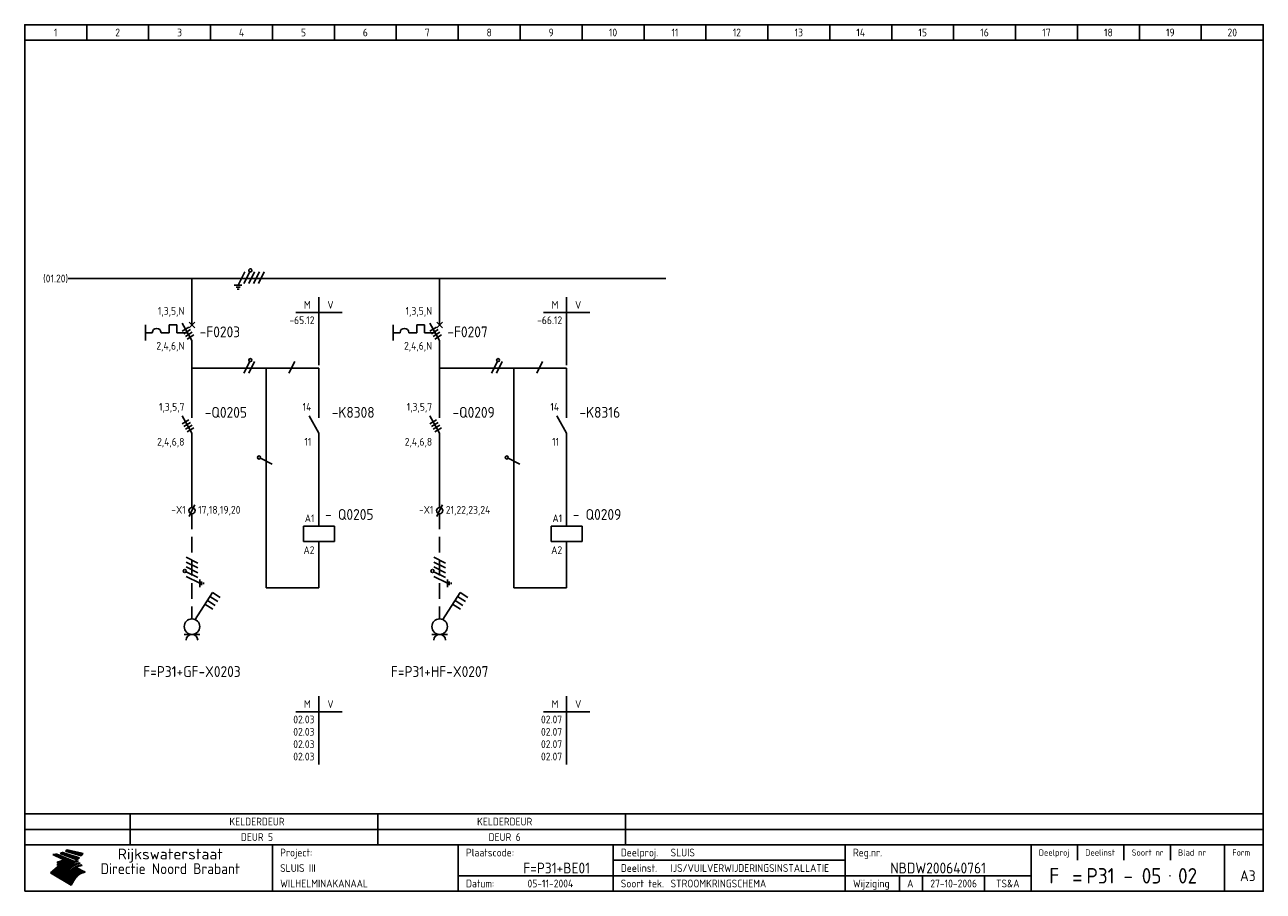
# Model space of a CAD drawing. Extents: x 10 to 410, y 10 to 290.
import ezdxf
from ezdxf.enums import TextEntityAlignment as Align

# ---------------------------------------------------------------- set-up
doc = ezdxf.new("R2010")
doc.units = 0
doc.header["$LTSCALE"] = 10
doc.header["$MEASUREMENT"] = 0
doc.linetypes.add('DASHED', pattern=[0.75, 0.5, -0.25])
for name, color, linetype in [('0-25', 7, 'CONTINUOUS'), ('0-35', 2, 'CONTINUOUS'), ('0-50', 3, 'CONTINUOUS'), ('B-25', 7, 'CONTINUOUS'), ('B-35', 2, 'CONTINUOUS'), ('S-25', 7, 'CONTINUOUS'), ('S-70', 5, 'CONTINUOUS')]:
    doc.layers.add(name, color=color, linetype=linetype)
doc.styles.add('ISO', font='iso.shx')
doc.styles.get("Standard").update_dxf_attribs({"font": 'iso.shx'})

# ---------------------------------------------------------------- blocks, each defined once
blk = doc.blocks.new('0002')
at = {"layer": 'S-25'}
for p, q in [((0, 0), (0, -5)), ((-15, -5), (-15, -10)), ((-12.8, -7.5), (-15, -7.5)), ((-7.35, -7.5), (-10, -7.5)), ((-7.35, -5), (-7.35, -7.5)), ((-4.85, -5), (-7.35, -5)), ((-4.85, -7.5), (-4.85, -5)), ((-1.39, -7.5), (-4.85, -7.5)), ((0, -10), (-3.12, -4.38)), ((0.94, -4.06), (-0.94, -5.94)), ((-0.94, -4.06), (0.94, -5.94)), ((0, -10), (0, -15))]:
    blk.add_line(p, q, dxfattribs=at)
blk.add_arc((-11.4, -7.5), 1.4, 0, 180, dxfattribs=at)
at = {"layer": 'B-25'}
for tag, p in [('KN1', (-2.43, -1.73)), ('KN2', (-2.43, -13.01))]:
    blk.add_attdef(tag, text='', height=2.5, dxfattribs=at).set_placement(p, align=Align.RIGHT)
blk.add_attdef('OM1', (5.91, -13.01), '', height=2.5, dxfattribs=at)
at = {"layer": 'B-35'}
blk.add_attdef('KT', (6.05, -8.99), '', height=3.5, dxfattribs=at)
blk = doc.blocks.new('0033')
at = {"layer": 'S-25'}
for p in [(-0.94, -1.88), (0.94, 1.88)]:
    blk.add_line(p, (0, 0), dxfattribs=at)
blk.add_circle((0, 0), 1, dxfattribs=at)
at = {"layer": 'B-25'}
blk.add_attdef('KT', text='', height=2.5, dxfattribs=at).set_placement((-2, -1), align=Align.RIGHT)
blk.add_attdef('KN1', (2, -1.01), '', height=2.5, dxfattribs=at)
blk = doc.blocks.new('A$C57B5337A')
at = {"layer": 'S-25'}
for p, q in [((6.88, 15), (6.88, 10)), ((6.88, 5), (3.76, 10.63)), ((6.88, 5), (6.88, 0))]:
    blk.add_line(p, q, dxfattribs=at)
at = {"layer": 'B-25'}
for tag, p in [('KN1', (4.45, 12.27)), ('KN2', (4.45, 0.99))]:
    blk.add_attdef(tag, text='', height=2.5, dxfattribs=at).set_placement(p, align=Align.RIGHT)
blk.add_attdef('OM1', (10.88, 1.99), '', height=2.5, dxfattribs=at)
at = {"layer": 'B-35'}
blk.add_attdef('KT', (11.02, 6.01), '', height=3.5, dxfattribs=at)
blk = doc.blocks.new('0009')
at = {"layer": 'S-25'}
for p, q in [((-1.09, -2.19), (1.09, 2.19)), ((0.78, -1.56), (2.66, 2.19)), ((2.34, -1.56), (4.22, 2.19)), ((3.91, -1.56), (5.78, 2.19)), ((5.47, -1.56), (7.34, 2.19)), ((0.16, -2.19), (-2.34, -2.19)), ((-1.72, -2.81), (-0.47, -2.81)), ((-0.78, -3.44), (-1.41, -3.44))]:
    blk.add_line(p, q, dxfattribs=at)
blk.add_circle((2.88, 2.63), 0.5, dxfattribs=at)
blk = doc.blocks.new('030102F')
at = {"layer": 'S-25'}
for p, q in [((0.94, 1.88), (-0.94, -1.88)), ((2.5, 1.88), (0.62, -1.88)), ((4.06, 1.88), (2.19, -1.88)), ((5.62, 1.88), (3.75, -1.88)), ((7.5, 2.5), (5.31, -1.88)), ((6.25, 2.5), (8.75, 2.5)), ((8.12, 3.12), (6.88, 3.12)), ((7.19, 3.75), (7.81, 3.75))]:
    blk.add_line(p, q, dxfattribs=at)
blk.add_circle((3.53, -2.32), 0.5, dxfattribs=at)
blk = doc.blocks.new('0060')
at = {"layer": 'S-25'}
for p, q in [((0, 0), (0, -22)), ((-7.5, -5), (0, -5)), ((7.5, -5), (0, -5))]:
    blk.add_line(p, q, dxfattribs=at)
at = {"layer": 'B-25', "style": 'ISO'}
blk.add_text('M', height=2.5, dxfattribs=at).set_placement((-3.75, -2.5), align=Align.MIDDLE_CENTER)
blk.add_text('V', height=2.5, dxfattribs=at).set_placement((3.75, -2.5), align=Align.MIDDLE)
at = {"layer": 'B-25'}
for tag, p in [('M1', (-1.43, -8.73)), ('M2', (-1.43, -12.73)), ('M3', (-1.43, -16.73)), ('M4', (-1.43, -20.73))]:
    blk.add_attdef(tag, text='', height=2.5, dxfattribs=at).set_placement(p, align=Align.RIGHT)
for tag, p in [('V1', (1.57, -8.73)), ('V2', (1.57, -12.73)), ('V3', (1.57, -16.73)), ('V4', (1.57, -20.73))]:
    blk.add_attdef(tag, p, '', height=2.5, dxfattribs=at)
blk = doc.blocks.new('0059')
at = {"layer": 'S-25'}
for p, q in [((0, 0), (0, -5)), ((-5, -5), (5, -5)), ((-5, -10), (-5, -5)), ((5, -10), (5, -5)), ((-5, -10), (5, -10)), ((0, -10), (0, -15))]:
    blk.add_line(p, q, dxfattribs=at)
at = {"layer": 'B-25'}
for tag, p in [('KN1', (-1.43, -3.73)), ('KN2', (-1.43, -14.01))]:
    blk.add_attdef(tag, text='', height=2.5, dxfattribs=at).set_placement(p, align=Align.RIGHT)
at = {"layer": 'B-35'}
blk.add_attdef('KT', (7.14, -8.99), '', height=3.5, dxfattribs=at)
blk = doc.blocks.new('KADERA3')
at = {"layer": '0-25'}
for p, q in [((30, 285), (30, 290)), ((50, 285), (50, 290)), ((70, 285), (70, 290)), ((90, 285), (90, 290)), ((110, 285), (110, 290)), ((130, 285), (130, 290)), ((150, 285), (150, 290)), ((170, 285), (170, 290)), ((190, 285), (190, 290)), ((210, 285), (210, 290)), ((230, 285), (230, 290)), ((250, 285), (250, 290)), ((270, 285), (270, 290)), ((290, 285), (290, 290)), ((310, 285), (310, 290)), ((330, 285), (330, 290)), ((350, 285), (350, 290)), ((370, 285), (370, 290)), ((390, 285), (390, 290)), ((10, 285), (410, 285)), ((410, 35), (10, 35)), ((410, 30), (10, 30)), ((350, 25), (350, 20)), ((365, 25), (365, 20)), ((380, 25), (380, 20)), ((200, 20), (275, 20)), ((150, 15), (335, 15)), ((292.5, 15), (292.5, 10)), ((300, 15), (300, 10)), ((320, 15), (320, 10))]:
    blk.add_line(p, q, dxfattribs=at)
at = {"layer": '0-25', "color": 7}
for p, q in [((19.1, 21.89), (25.12, 19)), ((19.1, 21.89), (25.12, 19)), ((19.17, 21.86), (20.7, 21.86)), ((19.29, 21.8), (20.83, 21.8)), ((19.4, 21.75), (20.96, 21.75)), ((19.52, 21.69), (21.09, 21.69)), ((19.64, 21.63), (21.22, 21.63)), ((19.74, 21.92), (20.56, 21.92)), ((19.75, 21.58), (21.36, 21.58)), ((19.87, 21.52), (21.49, 21.52)), ((19.99, 21.47), (21.62, 21.47)), ((20.11, 21.41), (21.75, 21.41)), ((20.22, 21.35), (21.88, 21.35)), ((20.25, 21.97), (20.43, 21.97)), ((20.34, 21.3), (22.02, 21.3)), ((20.38, 21.99), (26.02, 19.59)), ((20.38, 21.99), (26.02, 19.59)), ((20.46, 21.24), (22.15, 21.24)), ((20.57, 21.18), (22.28, 21.18)), ((20.69, 21.13), (22.41, 21.13)), ((20.81, 21.07), (22.55, 21.07)), ((20.92, 21.02), (22.68, 21.02)), ((21.04, 20.96), (22.81, 20.96)), ((21.16, 20.9), (22.94, 20.9)), ((21.27, 20.85), (23.07, 20.85)), ((21.39, 20.79), (23.21, 20.79)), ((21.47, 22.25), (26.83, 20.19)), ((21.47, 22.25), (26.83, 20.19)), ((21.49, 22.25), (23.07, 22.25)), ((21.51, 20.73), (23.34, 20.73)), ((21.6, 22.2), (23.25, 22.2)), ((21.63, 20.68), (23.47, 20.68)), ((21.65, 22.31), (22.89, 22.31)), ((21.74, 20.62), (23.6, 20.62)), ((21.75, 22.14), (23.42, 22.14)), ((21.8, 22.37), (22.71, 22.37)), ((21.86, 20.57), (23.73, 20.57)), ((21.9, 22.08), (23.6, 22.08)), ((21.94, 22.42), (22.53, 22.42)), ((21.98, 20.51), (23.87, 20.51)), ((22.04, 22.03), (23.78, 22.03)), ((22.06, 22.48), (22.36, 22.48)), ((22.09, 20.45), (24, 20.45)), ((22.18, 22.53), (27.65, 20.8)), ((22.18, 22.53), (27.65, 20.8)), ((22.19, 21.97), (23.96, 21.97)), ((22.21, 20.4), (24.13, 20.4)), ((22.33, 20.34), (24.26, 20.34)), ((22.34, 21.92), (24.13, 21.92)), ((22.37, 20), (23.08, 20)), ((22.44, 20.28), (24.4, 20.28)), ((22.48, 21.86), (24.31, 21.86)), ((22.49, 20.06), (23.04, 20.06)), ((22.56, 20.23), (24.53, 20.23)), ((22.61, 20.12), (22.93, 20.12)), ((22.63, 21.8), (24.49, 21.8)), ((22.68, 20.17), (24.66, 20.17)), ((22.71, 20.17), (22.82, 20.17)), ((23.11, 20.02), (22.77, 20.2)), ((23.11, 20.02), (22.77, 20.2)), ((22.78, 21.75), (24.67, 21.75)), ((22.79, 20.12), (24.79, 20.12)), ((22.91, 20.06), (24.92, 20.06)), ((22.92, 21.69), (24.85, 21.69)), ((23.03, 20), (25.06, 20)), ((23.07, 21.63), (25.02, 21.63)), ((23.14, 22.99), (28.22, 21.46)), ((23.14, 22.99), (28.22, 21.46)), ((23.15, 22.98), (25.33, 22.98)), ((23.22, 21.58), (25.2, 21.58)), ((23.23, 23.04), (25.09, 23.04)), ((23.32, 23.1), (24.84, 23.1)), ((23.34, 22.93), (25.57, 22.93)), ((23.36, 21.52), (25.38, 21.52)), ((23.4, 23.15), (24.6, 23.15)), ((23.49, 23.21), (24.36, 23.21)), ((23.51, 21.47), (25.56, 21.47)), ((23.52, 22.87), (25.81, 22.87)), ((23.57, 23.27), (24.12, 23.27)), ((23.64, 23.32), (23.87, 23.32)), ((23.66, 21.41), (25.74, 21.41)), ((23.7, 23.36), (28.82, 22.17)), ((23.7, 23.36), (28.82, 22.17)), ((23.71, 22.82), (26.06, 22.82)), ((23.8, 21.35), (25.91, 21.35)), ((23.9, 22.76), (26.3, 22.76)), ((23.95, 21.3), (26.09, 21.3)), ((24.09, 22.7), (26.54, 22.7)), ((24.09, 21.24), (26.27, 21.24)), ((24.24, 21.18), (26.45, 21.18)), ((24.27, 22.65), (26.78, 22.65)), ((24.39, 21.13), (26.62, 21.13)), ((24.46, 22.59), (27.03, 22.59)), ((24.53, 21.07), (26.8, 21.07)), ((24.65, 22.53), (27.27, 22.53)), ((24.68, 21.02), (26.98, 21.02)), ((24.83, 20.96), (27.16, 20.96)), ((24.84, 22.48), (27.51, 22.48)), ((24.97, 20.9), (27.34, 20.9)), ((25.02, 22.42), (27.75, 22.42)), ((25.12, 20.85), (27.51, 20.85)), ((25.21, 22.37), (28, 22.37)), ((25.27, 20.79), (27.63, 20.79)), ((25.4, 22.31), (28.24, 22.31)), ((25.41, 20.73), (27.57, 20.73)), ((25.56, 20.68), (27.51, 20.68)), ((25.58, 22.25), (28.48, 22.25)), ((25.71, 20.62), (27.44, 20.62)), ((25.77, 22.2), (28.72, 22.2)), ((25.85, 20.57), (27.37, 20.57)), ((25.96, 22.14), (28.79, 22.14)), ((26, 20.51), (27.29, 20.51)), ((26.15, 22.08), (28.75, 22.08)), ((26.15, 20.45), (27.22, 20.45)), ((26.29, 20.4), (27.14, 20.4)), ((26.33, 22.03), (28.71, 22.03)), ((26.44, 20.34), (27.06, 20.34)), ((26.52, 21.97), (28.66, 21.97)), ((26.59, 20.28), (26.97, 20.28)), ((26.71, 21.92), (28.62, 21.92)), ((26.73, 20.23), (26.89, 20.23)), ((26.9, 21.86), (28.57, 21.86)), ((27.08, 21.8), (28.52, 21.8)), ((27.27, 21.75), (28.48, 21.75)), ((27.46, 21.69), (28.43, 21.69)), ((27.65, 21.63), (28.38, 21.63)), ((27.83, 21.58), (28.33, 21.58)), ((28.02, 21.52), (28.28, 21.52)), ((28.21, 21.47), (28.22, 21.47)), ((20.58, 17.88), (18.3, 16)), ((20.58, 17.88), (18.3, 16)), ((24.94, 11.97), (18.3, 16)), ((24.94, 11.97), (18.3, 16)), ((18.31, 16.01), (20.96, 16.01)), ((18.38, 16.07), (21.46, 16.07)), ((18.45, 16.12), (21.88, 16.12)), ((18.52, 16.18), (22.15, 16.18)), ((18.59, 16.23), (22.38, 16.23)), ((18.65, 16.29), (22.58, 16.29)), ((18.72, 16.35), (22.75, 16.35)), ((18.79, 16.4), (22.91, 16.4)), ((18.86, 16.46), (20.6, 16.46)), ((18.93, 16.52), (20.6, 16.52)), ((18.99, 16.57), (20.6, 16.57)), ((19.06, 16.63), (20.6, 16.63)), ((19.13, 16.68), (20.6, 16.68)), ((19.2, 16.74), (20.6, 16.74)), ((19.27, 16.8), (20.6, 16.8)), ((19.33, 16.85), (21.07, 16.85)), ((19.4, 16.91), (21.55, 16.91)), ((19.47, 16.97), (21.88, 16.97)), ((19.54, 17.02), (22.13, 17.02)), ((19.61, 17.08), (22.34, 17.08)), ((19.67, 17.13), (20.6, 17.13)), ((19.74, 17.19), (20.6, 17.19)), ((19.81, 17.25), (20.6, 17.25)), ((19.88, 17.3), (20.6, 17.3)), ((19.95, 17.36), (20.6, 17.36)), ((20.01, 17.42), (20.6, 17.42)), ((20.08, 17.47), (20.93, 17.47)), ((20.15, 17.53), (21.26, 17.53)), ((20.22, 17.58), (21.51, 17.58)), ((20.29, 17.64), (21.72, 17.64)), ((20.35, 17.7), (21.9, 17.7)), ((20.42, 17.75), (22.07, 17.75)), ((20.49, 17.81), (22.22, 17.81)), ((20.56, 17.87), (22.36, 17.87)), ((20.6, 19.11), (20.58, 19.51)), ((20.6, 19.11), (20.58, 19.51)), ((20.58, 19.5), (22.09, 19.5)), ((20.58, 19.44), (21.95, 19.44)), ((20.59, 19.38), (21.79, 19.38)), ((20.59, 19.33), (21.62, 19.33)), ((20.59, 19.27), (21.42, 19.27)), ((20.6, 19.22), (21.2, 19.22)), ((20.6, 19.16), (20.93, 19.16)), ((20.6, 19.11), (20.69, 19.12)), ((20.6, 19.11), (20.69, 19.12)), ((20.6, 18.79), (20.77, 18.81)), ((20.6, 18.79), (20.77, 18.81)), ((20.6, 18.29), (20.6, 18.79)), ((20.6, 18.29), (20.6, 18.79)), ((20.6, 18.77), (22.46, 18.77)), ((20.6, 18.71), (22.33, 18.71)), ((20.6, 18.65), (22.19, 18.65)), ((20.6, 18.6), (22.04, 18.6)), ((20.6, 18.54), (21.87, 18.54)), ((20.6, 18.48), (21.68, 18.48)), ((20.6, 18.43), (21.46, 18.43)), ((20.6, 18.37), (21.21, 18.37)), ((20.6, 18.32), (20.87, 18.32)), ((20.6, 18.29), (20.88, 18.32)), ((20.6, 18.29), (20.88, 18.32)), ((20.6, 17.88), (20.86, 17.91)), ((20.6, 17.88), (20.86, 17.91)), ((20.6, 17.43), (20.97, 17.48)), ((20.6, 17.43), (20.97, 17.48)), ((20.6, 17.43), (20.6, 17.09)), ((20.6, 17.43), (20.6, 17.09)), ((20.6, 17.09), (21.26, 17.16)), ((20.6, 17.09), (21.26, 17.16)), ((20.6, 16.8), (21.37, 16.89)), ((20.6, 16.8), (21.37, 16.89)), ((20.6, 16.8), (20.6, 16.45)), ((20.6, 16.8), (20.6, 16.45)), ((20.6, 16.45), (21.56, 16.56)), ((20.6, 16.45), (21.56, 16.56)), ((20.6, 15.97), (21.67, 16.09)), ((20.6, 15.97), (21.67, 16.09)), ((20.7, 16.46), (23.06, 16.46)), ((20.9, 19.55), (22.23, 19.55)), ((20.9, 18.82), (22.59, 18.82)), ((20.98, 17.92), (22.5, 17.92)), ((21.02, 17.13), (22.53, 17.13)), ((21.19, 19.61), (22.35, 19.61)), ((21.2, 16.52), (23.2, 16.52)), ((21.32, 18.88), (22.71, 18.88)), ((21.32, 17.98), (22.62, 17.98)), ((21.42, 19.67), (22.47, 19.67)), ((21.47, 17.19), (22.7, 17.19)), ((21.59, 18.03), (22.74, 18.03)), ((21.61, 18.93), (22.82, 18.93)), ((21.62, 19.72), (22.59, 19.72)), ((21.72, 16.57), (23.32, 16.57)), ((21.77, 17.25), (22.85, 17.25)), ((21.8, 19.78), (22.69, 19.78)), ((21.8, 18.09), (22.85, 18.09)), ((21.84, 18.99), (22.92, 18.99)), ((21.96, 19.83), (22.79, 19.83)), ((21.99, 18.15), (22.95, 18.15)), ((22.01, 17.3), (22.99, 17.3)), ((22.03, 19.05), (23.03, 19.05)), ((22.1, 16.63), (23.44, 16.63)), ((22.11, 19.89), (22.89, 19.89)), ((22.16, 18.2), (23.05, 18.2)), ((22.21, 19.1), (23.12, 19.1)), ((22.21, 17.36), (23.12, 17.36)), ((22.24, 19.95), (22.99, 19.95)), ((22.31, 18.26), (23.15, 18.26)), ((22.36, 19.16), (23.22, 19.16)), ((22.38, 16.68), (23.56, 16.68)), ((22.39, 17.42), (23.24, 17.42)), ((22.45, 18.32), (23.24, 18.32)), ((22.51, 19.22), (23.3, 19.22)), ((22.56, 17.47), (23.36, 17.47)), ((22.59, 18.37), (23.33, 18.37)), ((22.6, 16.74), (23.66, 16.74)), ((22.64, 19.27), (23.39, 19.27)), ((22.71, 18.43), (23.42, 18.43)), ((22.71, 17.53), (23.47, 17.53)), ((22.77, 19.33), (23.47, 19.33)), ((22.79, 16.8), (23.77, 16.8)), ((22.83, 18.48), (23.5, 18.48)), ((22.84, 17.58), (23.57, 17.58)), ((22.89, 19.38), (23.55, 19.38)), ((22.94, 18.54), (23.58, 18.54)), ((22.96, 16.85), (23.86, 16.85)), ((22.97, 17.64), (23.67, 17.64)), ((23, 19.44), (23.63, 19.44)), ((23.04, 18.6), (23.66, 18.6)), ((23.1, 19.5), (23.72, 19.5)), ((23.1, 17.7), (23.77, 17.7)), ((23.12, 16.91), (23.96, 16.91)), ((23.14, 18.65), (23.74, 18.65)), ((23.15, 19.95), (25.19, 19.95)), ((23.21, 19.55), (23.8, 19.55)), ((23.21, 17.75), (23.86, 17.75)), ((23.21, 16.01), (28.9, 16.01)), ((23.24, 18.71), (23.82, 18.71)), ((23.26, 19.89), (25.32, 19.89)), ((23.26, 16.97), (24.05, 16.97)), ((23.3, 19.61), (23.88, 19.61)), ((23.32, 17.81), (23.95, 17.81)), ((23.33, 18.77), (23.91, 18.77)), ((23.37, 16.07), (29.08, 16.07)), ((23.38, 19.83), (25.45, 19.83)), ((23.39, 19.67), (23.81, 19.67)), ((23.39, 17.02), (24.14, 17.02)), ((23.42, 18.82), (23.99, 18.82)), ((23.42, 17.87), (24.03, 17.87)), ((23.45, 19.7), (23.58, 19.79)), ((23.45, 19.7), (23.58, 19.79)), ((23.48, 19.72), (23.7, 19.72)), ((23.5, 19.78), (25.58, 19.78)), ((23.51, 18.88), (24.07, 18.88)), ((23.51, 16.12), (29.27, 16.12)), ((23.52, 17.92), (24.11, 17.92)), ((23.52, 17.08), (24.22, 17.08)), ((23.54, 18.9), (24.3, 19.42)), ((23.54, 18.9), (24.3, 19.42)), ((23.56, 19.78), (23.59, 19.78)), ((23.56, 19.39), (23.9, 19.62)), ((23.56, 19.39), (23.9, 19.62)), ((23.58, 19.79), (23.9, 19.62)), ((23.58, 19.79), (23.9, 19.62)), ((23.59, 18.93), (24.15, 18.93)), ((23.61, 19.72), (25.72, 19.72)), ((23.62, 17.98), (24.2, 17.98)), ((23.63, 17.13), (24.3, 17.13)), ((23.65, 18.59), (24.62, 19.25)), ((23.65, 18.59), (24.62, 19.25)), ((29.41, 16.17), (23.65, 16.17)), ((23.67, 18.99), (24.23, 18.99)), ((23.71, 18.03), (24.28, 18.03)), ((23.73, 19.67), (25.85, 19.67)), ((23.75, 19.05), (24.32, 19.05)), ((23.75, 17.19), (24.38, 17.19)), ((23.77, 16.23), (29.47, 16.23)), ((23.79, 18.09), (24.36, 18.09)), ((23.83, 19.1), (24.4, 19.1)), ((23.85, 19.61), (25.98, 19.61)), ((23.85, 17.25), (24.46, 17.25)), ((23.88, 18.15), (24.44, 18.15)), ((23.89, 16.29), (29.36, 16.29)), ((23.92, 19.16), (24.48, 19.16)), ((23.94, 18.19), (25.23, 19.07)), ((23.94, 18.19), (25.23, 19.07)), ((23.95, 17.3), (24.55, 17.3)), ((23.96, 19.55), (25.96, 19.55)), ((23.96, 18.2), (24.53, 18.2)), ((24, 19.22), (24.56, 19.22)), ((24, 16.35), (29.24, 16.35)), ((24.04, 18.26), (24.61, 18.26)), ((24.05, 17.36), (24.63, 17.36)), ((24.06, 17.88), (25.34, 18.76)), ((24.06, 17.88), (25.34, 18.76)), ((24.08, 19.5), (25.88, 19.5)), ((24.08, 19.27), (24.58, 19.27)), ((24.11, 16.4), (29.13, 16.4)), ((24.13, 18.32), (24.69, 18.32)), ((24.14, 17.42), (24.71, 17.42)), ((24.16, 19.33), (24.47, 19.33)), ((24.2, 19.44), (25.79, 19.44)), ((24.21, 18.37), (24.77, 18.37)), ((24.21, 16.46), (29.02, 16.46)), ((24.23, 17.47), (24.79, 17.47)), ((24.24, 17.48), (25.52, 18.36)), ((24.24, 17.48), (25.52, 18.36)), ((24.25, 19.38), (24.36, 19.38)), ((24.29, 18.43), (24.85, 18.43)), ((24.3, 19.42), (24.62, 19.25)), ((24.3, 19.42), (24.62, 19.25)), ((24.31, 19.38), (25.71, 19.38)), ((24.31, 17.53), (24.87, 17.53)), ((24.31, 16.52), (28.91, 16.52)), ((24.35, 17.17), (25.64, 18.05)), ((24.35, 17.17), (25.64, 18.05)), ((24.37, 18.48), (24.94, 18.48)), ((24.39, 17.58), (24.96, 17.58)), ((24.4, 16.57), (28.79, 16.57)), ((24.43, 19.33), (25.62, 19.33)), ((24.45, 18.54), (25.02, 18.54)), ((24.47, 17.64), (25.04, 17.64)), ((24.49, 16.63), (28.68, 16.63)), ((24.54, 18.6), (25.1, 18.6)), ((24.55, 19.27), (25.54, 19.27)), ((24.56, 17.7), (25.12, 17.7)), ((24.57, 16.68), (28.57, 16.68)), ((24.62, 18.65), (25.18, 18.65)), ((24.63, 16.72), (25.91, 17.6)), ((24.63, 16.72), (25.91, 17.6)), ((24.64, 17.75), (25.2, 17.75)), ((24.66, 16.74), (28.45, 16.74)), ((24.67, 19.22), (25.45, 19.22)), ((24.7, 18.71), (25.27, 18.71)), ((24.72, 17.81), (25.29, 17.81)), ((24.74, 16.8), (28.34, 16.8)), ((24.78, 19.16), (25.37, 19.16)), ((24.78, 18.77), (25.34, 18.77)), ((24.8, 17.87), (25.37, 17.87)), ((24.82, 16.85), (28.23, 16.85)), ((24.87, 18.82), (25.4, 18.82)), ((24.89, 17.92), (25.45, 17.92)), ((24.9, 19.1), (25.28, 19.1)), ((24.9, 16.91), (28.11, 16.91)), ((24.95, 18.88), (25.45, 18.88)), ((24.97, 17.98), (25.53, 17.98)), ((24.99, 16.97), (28, 16.97)), ((25.02, 19.05), (25.2, 19.05)), ((25.03, 18.93), (25.51, 18.93)), ((25.05, 18.03), (25.61, 18.03)), ((25.07, 17.02), (27.89, 17.02)), ((25.11, 18.99), (25.57, 18.99)), ((26.02, 19.59), (25.12, 19)), ((26.02, 19.59), (25.12, 19)), ((25.13, 18.09), (25.68, 18.09)), ((25.15, 17.08), (27.77, 17.08)), ((25.19, 19.05), (25.63, 19.05)), ((25.21, 18.15), (25.75, 18.15)), ((25.23, 17.13), (27.66, 17.13)), ((25.26, 19.1), (25.7, 19.1)), ((25.3, 18.2), (25.82, 18.2)), ((25.31, 17.19), (27.55, 17.19)), ((25.33, 19.16), (25.77, 19.16)), ((25.38, 18.26), (25.89, 18.26)), ((25.39, 19.22), (25.85, 19.22)), ((25.4, 17.25), (27.43, 17.25)), ((25.46, 18.32), (25.97, 18.32)), ((25.47, 19.27), (25.93, 19.27)), ((25.48, 17.3), (27.32, 17.3)), ((25.54, 19.33), (26.03, 19.33)), ((25.54, 18.37), (26.06, 18.37)), ((25.56, 17.36), (27.21, 17.36)), ((25.62, 18.43), (26.14, 18.43)), ((25.63, 19.38), (26.13, 19.38)), ((25.64, 17.42), (27.1, 17.42)), ((25.7, 18.48), (26.24, 18.48)), ((25.72, 19.44), (26.24, 19.44)), ((25.73, 17.47), (26.98, 17.47)), ((25.79, 18.54), (26.34, 18.54)), ((25.81, 17.53), (26.87, 17.53)), ((25.82, 19.5), (26.36, 19.5)), ((25.89, 18.6), (26.46, 18.6)), ((25.89, 17.58), (26.76, 17.58)), ((25.93, 19.55), (26.53, 19.55)), ((25.96, 17.64), (26.64, 17.64)), ((25.99, 18.65), (26.58, 18.65)), ((26.04, 17.7), (26.59, 17.7)), ((26.06, 19.61), (26.85, 19.61)), ((26.1, 18.71), (26.72, 18.71)), ((26.12, 17.75), (26.67, 17.75)), ((26.2, 17.81), (26.76, 17.81)), ((26.21, 19.67), (27.23, 19.67)), ((26.23, 18.77), (26.89, 18.77)), ((26.29, 17.87), (26.86, 17.87)), ((26.37, 18.82), (27.09, 18.82)), ((26.39, 17.92), (26.97, 17.92)), ((26.44, 19.72), (27.18, 19.72)), ((26.49, 17.98), (27.09, 17.98)), ((26.53, 18.88), (27.34, 18.88)), ((26.56, 17.68), (29.54, 16.2)), ((26.56, 17.68), (29.54, 16.2)), ((26.6, 18.03), (27.22, 18.03)), ((26.72, 18.09), (27.38, 18.09)), ((26.73, 18.93), (27.66, 18.93)), ((26.85, 18.15), (27.56, 18.15)), ((26.99, 18.99), (27.9, 18.99)), ((27, 18.2), (27.8, 18.2)), ((27.13, 19.78), (27.25, 19.64)), ((27.13, 19.78), (27.25, 19.64)), ((27.18, 18.26), (28.13, 18.26)), ((27.26, 19.05), (27.84, 19.05)), ((27.39, 18.32), (28.47, 18.32)), ((27.7, 18.37), (28.49, 18.37)), ((27.78, 19.1), (27.93, 18.96)), ((27.78, 19.1), (27.93, 18.96)), ((28, 18.43), (28.44, 18.43)), ((28.29, 15.83), (29.54, 16.2)), ((28.29, 15.83), (29.54, 16.2)), ((28.39, 18.48), (28.54, 18.32)), ((28.39, 18.48), (28.54, 18.32)), ((29.54, 16.2), (29.45, 16.17)), ((29.54, 16.2), (29.45, 16.17)), ((29.46, 16.18), (29.47, 16.18)), ((18.38, 15.95), (20.6, 15.95)), ((18.47, 15.9), (20.6, 15.9)), ((18.57, 15.84), (20.6, 15.84)), ((18.66, 15.78), (20.6, 15.78)), ((18.75, 15.73), (20.6, 15.73)), ((18.85, 15.67), (20.6, 15.67)), ((18.94, 15.62), (20.6, 15.62)), ((19.03, 15.56), (27.83, 15.56)), ((19.12, 15.5), (27.75, 15.5)), ((19.22, 15.45), (27.66, 15.45)), ((19.31, 15.39), (27.58, 15.39)), ((19.4, 15.33), (27.5, 15.33)), ((19.49, 15.28), (27.43, 15.28)), ((19.59, 15.22), (27.36, 15.22)), ((19.68, 15.17), (27.29, 15.17)), ((19.77, 15.11), (27.22, 15.11)), ((19.86, 15.05), (27.15, 15.05)), ((19.96, 15), (27.09, 15)), ((20.05, 14.94), (27.02, 14.94)), ((20.14, 14.88), (26.96, 14.88)), ((20.24, 14.83), (26.9, 14.83)), ((20.33, 14.77), (26.84, 14.77)), ((20.42, 14.72), (26.79, 14.72)), ((20.51, 14.66), (26.73, 14.66)), ((20.6, 15.97), (20.6, 15.58)), ((20.6, 15.97), (20.6, 15.58)), ((20.6, 15.58), (21.95, 15.73)), ((20.6, 15.58), (21.95, 15.73)), ((20.61, 14.6), (26.68, 14.6)), ((20.7, 14.55), (26.62, 14.55)), ((20.79, 14.49), (26.57, 14.49)), ((20.88, 14.43), (26.52, 14.43)), ((20.94, 15.62), (27.92, 15.62)), ((20.98, 14.38), (26.47, 14.38)), ((21.07, 14.32), (26.42, 14.32)), ((21.16, 14.27), (26.38, 14.27)), ((21.25, 14.21), (26.33, 14.21)), ((21.35, 14.15), (26.29, 14.15)), ((21.44, 14.1), (26.24, 14.1)), ((21.45, 15.67), (28.01, 15.67)), ((21.53, 14.04), (26.2, 14.04)), ((21.63, 13.98), (26.16, 13.98)), ((21.72, 13.93), (26.12, 13.93)), ((21.81, 13.87), (26.08, 13.87)), ((21.9, 13.82), (26.04, 13.82)), ((21.96, 15.73), (28.11, 15.73)), ((22, 13.76), (26, 13.76)), ((22.09, 13.7), (25.96, 13.7)), ((22.18, 13.65), (25.93, 13.65)), ((22.27, 13.59), (25.89, 13.59)), ((22.34, 15.78), (28.21, 15.78)), ((22.37, 13.53), (25.86, 13.53)), ((22.46, 13.48), (25.82, 13.48)), ((22.55, 13.42), (25.79, 13.42)), ((22.62, 15.84), (28.33, 15.84)), ((22.65, 13.37), (25.76, 13.37)), ((22.74, 13.31), (25.73, 13.31)), ((22.83, 13.25), (25.69, 13.25)), ((22.84, 15.9), (28.52, 15.9)), ((22.92, 13.2), (25.66, 13.2)), ((23.02, 13.14), (25.63, 13.14)), ((23.04, 15.95), (28.71, 15.95)), ((23.11, 13.08), (25.59, 13.08)), ((23.2, 13.03), (25.56, 13.03)), ((23.29, 12.97), (25.53, 12.97)), ((23.39, 12.92), (25.5, 12.92)), ((23.48, 12.86), (25.46, 12.86)), ((23.57, 12.8), (25.43, 12.8)), ((23.66, 12.75), (25.4, 12.75)), ((23.76, 12.69), (25.36, 12.69)), ((23.85, 12.63), (25.33, 12.63)), ((23.94, 12.58), (25.3, 12.58)), ((24.04, 12.52), (25.26, 12.52)), ((24.13, 12.47), (25.23, 12.47)), ((24.22, 12.41), (25.2, 12.41)), ((24.31, 12.35), (25.17, 12.35)), ((24.41, 12.3), (25.13, 12.3)), ((24.5, 12.24), (25.1, 12.24)), ((24.59, 12.18), (25.07, 12.18)), ((24.68, 12.13), (25.03, 12.13)), ((24.78, 12.07), (25, 12.07)), ((24.87, 12.02), (24.97, 12.02)), ((24.94, 11.97), (25.81, 13.45)), ((24.94, 11.97), (25.81, 13.45))]:
    blk.add_line(p, q, dxfattribs=at)
for centre, radius, start, end in [((19.15, 29.7), 7.8, 269.6055, 279.0886), ((19.15, 29.7), 7.8, 269.6055, 279.0886), ((19.93, 25.38), 5.91, 276.3402, 298.7463), ((19.93, 25.38), 5.91, 276.3402, 298.7463), ((19.84, 25.09), 6.03, 278.129, 302.868), ((19.84, 25.09), 6.03, 278.129, 302.868), ((19.84, 27.26), 5.27, 288.0217, 296.3084), ((19.84, 27.26), 5.27, 288.0217, 296.3084), ((20.49, 27.56), 5.28, 300.0654, 307.393), ((20.49, 27.56), 5.28, 300.0654, 307.393), ((24.11, 24.7), 5.26, 301.1147, 312.2814), ((24.11, 24.7), 5.26, 301.1147, 312.2814), ((21.95, 27.32), 8.59, 316.9248, 323.1399), ((21.95, 27.32), 8.59, 316.9248, 323.1399), ((20.21, 23.78), 5.91, 273.6149, 304.3803), ((20.21, 23.78), 5.91, 273.6149, 304.3803), ((20.35, 24.56), 5.76, 274.164, 302.5474), ((20.35, 24.56), 5.76, 274.164, 302.5474), ((20.05, 24.28), 6.02, 277.9472, 305.7139), ((20.05, 24.28), 6.02, 277.9472, 305.7139), ((20.04, 23.49), 6.09, 278.8115, 306.4242), ((20.04, 23.49), 6.09, 278.8115, 306.4242), ((20.53, 23.07), 5.96, 277.0519, 304.973), ((20.53, 23.07), 5.96, 277.0519, 304.973), ((20.72, 22.76), 5.91, 276.3402, 304.3803), ((20.72, 22.76), 5.91, 276.3402, 304.3803), ((21.06, 22.34), 5.81, 274.9043, 303.1745), ((21.06, 22.34), 5.81, 274.9043, 303.1745), ((20.82, 22.06), 6.04, 278.1111, 305.8489), ((20.82, 22.06), 6.04, 278.1111, 305.8489), ((21.3, 21.6), 5.91, 276.3402, 304.3803), ((21.3, 21.6), 5.91, 276.3402, 304.3803), ((27.05, 17.17), 2.63, 107.4286, 133.7799), ((27.05, 17.17), 2.63, 107.4286, 133.7799), ((27.45, 16.91), 2.81, 110.4143, 138.7411), ((27.45, 16.91), 2.81, 110.4143, 138.7411), ((27.57, 15.64), 3.4, 98.1566, 126.9045), ((27.57, 15.64), 3.4, 98.1566, 126.9045), ((27.91, 15.54), 3.39, 100.5835, 132.088), ((27.91, 15.54), 3.39, 100.5835, 132.088), ((28.21, 14.74), 3.67, 95.7581, 128.7216), ((28.21, 14.74), 3.67, 95.7581, 128.7216), ((27.01, 16.84), 2.93, 87.7348, 104.8316), ((27.01, 16.84), 2.93, 87.7348, 104.8316), ((27.37, 15.71), 3.93, 91.7838, 103.2817), ((27.37, 15.71), 3.93, 91.7838, 103.2817), ((28.4, 15.05), 3.21, 96.3886, 125.0052), ((28.4, 15.05), 3.21, 96.3886, 125.0052), ((27.82, 16.31), 2.8, 90.634, 105.1984), ((27.82, 16.31), 2.8, 90.634, 105.1984), ((28.19, 15.04), 3.93, 93.8342, 103.2817), ((28.19, 15.04), 3.93, 93.8342, 103.2817), ((28.58, 15.69), 2.8, 93.8141, 105.1984), ((28.58, 15.69), 2.8, 93.8141, 105.1984), ((28.95, 14.41), 3.93, 96.0135, 103.2817), ((28.95, 14.41), 3.93, 96.0135, 103.2817), ((31.24, 10.26), 6.3, 117.9568, 149.6251), ((31.24, 10.26), 6.3, 117.9568, 149.6251)]:
    blk.add_arc(centre, radius, start, end, dxfattribs=at)
at = {"layer": '0-35'}
for p, q in [((90, 25), (90, 10)), ((150, 25), (150, 10)), ((200, 25), (200, 10)), ((275, 25), (275, 10)), ((335, 25), (335, 10)), ((397.5, 25), (397.5, 10))]:
    blk.add_line(p, q, dxfattribs=at)
at = {"layer": '0-50'}
for p, q in [((10, 25), (410, 25)), ((348.75, 15), (351.25, 15)), ((348.75, 13.5), (351.25, 13.5))]:
    blk.add_line(p, q, dxfattribs=at)
blk.add_lwpolyline([(10, 10), (410, 10), (410, 290), (10, 290)], close=True, dxfattribs=at)
at = {"layer": '0-50', "const_width": 0.25}
blk.add_lwpolyline([(379.75, 15, 1), (380, 15, 1)], format="xyb", close=True, dxfattribs=at)
at = {"layer": '0-25', "style": 'ISO'}
for s, height, p in [('Project:', 2.5, (92.5, 22.5)), ('Plaatscode:', 2.5, (152.5, 22.5)), ('Deelproj.', 2.5, (202.5, 22.5)), ('Reg.nr.', 2.5, (277.5, 22.5)), ('Deelproj', 2, (337.5, 22.5)), ('Deelinst', 2, (352.5, 22.5)), ('Soort nr', 2, (367.5, 22.5)), ('Blad nr', 2, (382.5, 22.5)), ('Form', 2, (400, 22.5)), ('Deelinst.', 2.5, (202.5, 17.5)), ('Datum:', 2.5, (152.5, 12.5)), ('Soort tek.', 2.5, (202.5, 12.5)), ('Wijziging', 2.5, (277.5, 12.5))]:
    blk.add_text(s, height=height, dxfattribs=at).set_placement(p, align=Align.MIDDLE_LEFT)
for tag, p in [('STR1', (20, 287.5)), ('STR2', (40, 287.5)), ('STR3', (60, 287.5)), ('STR4', (80, 287.5)), ('STR5', (100, 287.5)), ('STR6', (120, 287.5)), ('STR7', (140, 287.5)), ('STR8', (160, 287.5)), ('STR9', (180, 287.5)), ('STR10', (200, 287.5)), ('STR11', (220, 287.5)), ('STR12', (240, 287.5)), ('STR13', (260, 287.5)), ('STR14', (280, 287.5)), ('STR15', (300, 287.5)), ('STR16', (320, 287.5)), ('STR17', (340, 287.5)), ('STR18', (360, 287.5)), ('STR19', (380, 287.5)), ('STR20', (400, 287.5)), ('W', (180, 12.5)), ('Z', (310, 12.5)), ('Y', (327.5, 12.5))]:
    blk.add_attdef(tag, text='', height=2.5, dxfattribs=at).set_placement(p, align=Align.MIDDLE)
for tag, p in [('N', (220, 22.5)), ('B', (92.5, 17.5)), ('P', (220, 17.5)), ('C', (92.5, 12.5)), ('U', (220, 12.5)), ('REV', (295, 12.5))]:
    blk.add_attdef(tag, text='', height=2.5, dxfattribs=at).set_placement(p, align=Align.MIDDLE_LEFT)
at = {"layer": '0-35', "style": 'ISO', "width": 1.00614}
blk.add_text('Rijkswaterstaat', height=3.5, dxfattribs=at).set_placement((40, 20.28), (74, 20.28), align=Align.FIT)
at = {"layer": '0-35', "color": 2, "style": 'ISO', "width": 0.948867}
blk.add_text('Directie Noord Brabant', height=3.5, dxfattribs=at).set_placement((34.5, 15.53), (79.5, 15.53), align=Align.FIT)
at = {"layer": '0-35', "style": 'ISO'}
for tag, p in [('X', (178.5, 17.5)), ('FORM', (402.5, 15))]:
    blk.add_attdef(tag, text='', height=3.5, dxfattribs=at).set_placement(p, align=Align.MIDDLE_LEFT)
blk.add_attdef('RNR', text='', height=3.5, dxfattribs=at).set_placement((305, 17.5), align=Align.MIDDLE)
at = {"layer": '0-50', "style": 'ISO'}
for tag, p in [('M', (342.5, 15)), ('O', (365, 15))]:
    blk.add_attdef(tag, text='', height=5, dxfattribs=at).set_placement(p, align=Align.MIDDLE)
blk.add_attdef('Q', text='', height=5, dxfattribs=at).set_placement((382.5, 15), align=Align.MIDDLE_LEFT)

msp = doc.modelspace()

# ---------------------------------------------------------------- linework, layer by layer
at = {"layer": 'S-25'}
for p, q in [((64, 198), (64, 208)), ((144, 198), (144, 208)), ((60.85, 190.99), (62.96, 192.33)), ((140.85, 190.99), (142.96, 192.33)), ((61.38, 190.14), (63.49, 191.48)), ((61.92, 189.3), (64.03, 190.64)), ((62.46, 188.45), (64.57, 189.8)), ((141.38, 190.14), (143.49, 191.48)), ((141.92, 189.3), (144.03, 190.64)), ((142.46, 188.45), (144.57, 189.8)), ((64, 183), (64, 168)), ((80.78, 177.44), (82.66, 181.19)), ((82.34, 177.44), (84.22, 181.19)), ((95.34, 177.44), (97.22, 181.19)), ((144, 183), (144, 168)), ((160.78, 177.44), (162.66, 181.19)), ((162.34, 177.44), (164.22, 181.19)), ((175.34, 177.44), (177.22, 181.19)), ((64, 179), (105, 179)), ((88, 108), (88, 179)), ((105, 168), (105, 179)), ((144, 179), (185, 179)), ((168, 108), (168, 179)), ((185, 168), (185, 179)), ((60.85, 160.99), (62.96, 162.33)), ((61.38, 160.14), (63.49, 161.48)), ((61.92, 159.3), (64.03, 160.64)), ((140.85, 160.99), (142.96, 162.33)), ((141.38, 160.14), (143.49, 161.48)), ((141.92, 159.3), (144.03, 160.64)), ((62.46, 158.45), (64.57, 159.8)), ((142.46, 158.45), (144.57, 159.8)), ((64, 153), (64, 134)), ((105, 153), (105, 133)), ((144, 153), (144, 134)), ((185, 153), (185, 133)), ((89.88, 148.06), (86.12, 149.94)), ((169.88, 148.06), (166.12, 149.94)), ((105, 118), (105, 108)), ((185, 118), (185, 108)), ((105, 108), (88, 108)), ((185, 108), (168, 108)), ((61.5, 93), (66.5, 93)), ((141.5, 93), (146.5, 93)), ((44, 35), (44, 25)), ((124, 35), (124, 25)), ((204, 35), (204, 25))]:
    msp.add_line(p, q, dxfattribs=at)
at = {"layer": 'S-25', "linetype": 'DASHED'}
for p, q in [((64, 132), (64, 98)), ((144, 132), (144, 98))]:
    msp.add_line(p, q, dxfattribs=at)
at = {"layer": 'S-25', "color": 0, "linetype": 'Continuous'}
for p, q in [((70.61, 106.53), (65.03, 97.78)), ((69, 104), (71.53, 102.39)), ((69.81, 105.26), (72.34, 103.65)), ((70.61, 106.53), (73.14, 104.92)), ((150.61, 106.53), (145.03, 97.78)), ((149, 104), (151.53, 102.39)), ((149.81, 105.26), (152.34, 103.65)), ((150.61, 106.53), (153.14, 104.92)), ((68.19, 102.74), (70.72, 101.12)), ((148.19, 102.74), (150.72, 101.12))]:
    msp.add_line(p, q, dxfattribs=at)
at = {"layer": 'S-25'}
for centre in [(82.88, 181.63), (162.88, 181.63), (85.68, 150.16), (165.68, 150.16)]:
    msp.add_circle(centre, 0.5, dxfattribs=at)
at = {"layer": 'S-25', "color": 0, "linetype": 'Continuous'}
for centre in [(64, 95.5), (144, 95.5)]:
    msp.add_circle(centre, 2.5, dxfattribs=at)
at = {"layer": 'S-25'}
for centre in [(64, 91.12), (144, 91.12)]:
    msp.add_arc(centre, 1.88, 0, 180, dxfattribs=at)
at = {"layer": 'S-70'}
msp.add_line((24, 208), (217, 208), dxfattribs=at)

# ---------------------------------------------------------------- block references
at = {"layer": '0-25', "rotation": 270}
for p in [(64, 117), (144, 117)]:
    msp.add_blockref('030102F', p, dxfattribs=at)
at = {"layer": 'S-25'}
ref = msp.add_blockref('KADERA3', (0, 0), dxfattribs=at)
ref.add_attrib('B', 'SLUIS III', dxfattribs={"layer": '0-25', "height": 2.5, "style": 'ISO'}).set_placement((92.5, 17.5), align=Align.MIDDLE_LEFT)
ref.add_attrib('C', 'WILHELMINAKANAAL', dxfattribs={"layer": '0-25', "height": 2.5, "style": 'ISO'}).set_placement((92.5, 12.5), align=Align.MIDDLE_LEFT)
ref.add_attrib('N', 'SLUIS', dxfattribs={"layer": '0-25', "height": 2.5, "style": 'ISO'}).set_placement((218.6, 22.5), align=Align.MIDDLE_LEFT)
ref.add_attrib('P', 'IJS/VUILVERWIJDERINGSINSTALLATIE', dxfattribs={"layer": '0-25', "height": 2.5, "style": 'ISO'}).set_placement((218.6, 17.5), align=Align.MIDDLE_LEFT)
ref.add_attrib('U', 'STROOMKRINGSCHEMA', dxfattribs={"layer": '0-25', "height": 2.5, "style": 'ISO'}).set_placement((218.6, 12.5), align=Align.MIDDLE_LEFT)
ref.add_attrib('M', 'F', dxfattribs={"layer": '0-50', "height": 5, "style": 'ISO'}).set_placement((342.5, 15), align=Align.MIDDLE)
ref.add_attrib('O', 'P31 - 05', dxfattribs={"layer": '0-50', "height": 5, "style": 'ISO'}).set_placement((365, 15), align=Align.MIDDLE)
ref.add_attrib('Q', '02', dxfattribs={"layer": '0-50', "height": 5, "style": 'ISO'}).set_placement((382.5, 15), align=Align.MIDDLE_LEFT)
ref.add_attrib('X', 'F=P31+BE01', dxfattribs={"layer": '0-35', "height": 3.5, "style": 'ISO'}).set_placement((171, 17.5), align=Align.MIDDLE_LEFT)
ref.add_attrib('RNR', 'NBDW200640761', dxfattribs={"layer": '0-35', "height": 3.5, "style": 'ISO'}).set_placement((305, 17.5), align=Align.MIDDLE)
ref.add_attrib('W', '05-11-2004', dxfattribs={"layer": '0-25', "height": 2.5, "style": 'ISO'}).set_placement((179.75, 12.5), align=Align.MIDDLE)
ref.add_attrib('FORM', 'A3', dxfattribs={"layer": '0-35', "height": 3.5, "style": 'ISO'}).set_placement((402.5, 15), align=Align.MIDDLE_LEFT)
ref.add_attrib('REV', 'A', dxfattribs={"layer": '0-25', "height": 2.5, "style": 'ISO'}).set_placement((295, 12.5), align=Align.MIDDLE_LEFT)
ref.add_attrib('Z', '27-10-2006', dxfattribs={"layer": '0-25', "height": 2.5, "style": 'ISO'}).set_placement((310, 12.5), align=Align.MIDDLE)
ref.add_attrib('Y', 'TS&A', dxfattribs={"layer": '0-25', "height": 2.5, "style": 'ISO'}).set_placement((327.5, 12.5), align=Align.MIDDLE)
ref.add_attrib('STR1', '1', dxfattribs={"layer": '0-25', "height": 2.5, "style": 'ISO'}).set_placement((20, 287.5), align=Align.MIDDLE)
ref.add_attrib('STR2', '2', dxfattribs={"layer": '0-25', "height": 2.5, "style": 'ISO'}).set_placement((40, 287.5), align=Align.MIDDLE)
ref.add_attrib('STR3', '3', dxfattribs={"layer": '0-25', "height": 2.5, "style": 'ISO'}).set_placement((60, 287.5), align=Align.MIDDLE)
ref.add_attrib('STR4', '4', dxfattribs={"layer": '0-25', "height": 2.5, "style": 'ISO'}).set_placement((80, 287.5), align=Align.MIDDLE)
ref.add_attrib('STR5', '5', dxfattribs={"layer": '0-25', "height": 2.5, "style": 'ISO'}).set_placement((100, 287.5), align=Align.MIDDLE)
ref.add_attrib('STR6', '6', dxfattribs={"layer": '0-25', "height": 2.5, "style": 'ISO'}).set_placement((120, 287.5), align=Align.MIDDLE)
ref.add_attrib('STR7', '7', dxfattribs={"layer": '0-25', "height": 2.5, "style": 'ISO'}).set_placement((140, 287.5), align=Align.MIDDLE)
ref.add_attrib('STR8', '8', dxfattribs={"layer": '0-25', "height": 2.5, "style": 'ISO'}).set_placement((160, 287.5), align=Align.MIDDLE)
ref.add_attrib('STR9', '9', dxfattribs={"layer": '0-25', "height": 2.5, "style": 'ISO'}).set_placement((180, 287.5), align=Align.MIDDLE)
ref.add_attrib('STR10', '10', dxfattribs={"layer": '0-25', "height": 2.5, "style": 'ISO'}).set_placement((200, 287.5), align=Align.MIDDLE)
ref.add_attrib('STR11', '11', dxfattribs={"layer": '0-25', "height": 2.5, "style": 'ISO'}).set_placement((220, 287.5), align=Align.MIDDLE)
ref.add_attrib('STR12', '12', dxfattribs={"layer": '0-25', "height": 2.5, "style": 'ISO'}).set_placement((240, 287.5), align=Align.MIDDLE)
ref.add_attrib('STR13', '13', dxfattribs={"layer": '0-25', "height": 2.5, "style": 'ISO'}).set_placement((260, 287.5), align=Align.MIDDLE)
ref.add_attrib('STR14', '14', dxfattribs={"layer": '0-25', "height": 2.5, "style": 'ISO'}).set_placement((280, 287.5), align=Align.MIDDLE)
ref.add_attrib('STR15', '15', dxfattribs={"layer": '0-25', "height": 2.5, "style": 'ISO'}).set_placement((300, 287.5), align=Align.MIDDLE)
ref.add_attrib('STR16', '16', dxfattribs={"layer": '0-25', "height": 2.5, "style": 'ISO'}).set_placement((320, 287.5), align=Align.MIDDLE)
ref.add_attrib('STR17', '17', dxfattribs={"layer": '0-25', "height": 2.5, "style": 'ISO'}).set_placement((340, 287.5), align=Align.MIDDLE)
ref.add_attrib('STR18', '18', dxfattribs={"layer": '0-25', "height": 2.5, "style": 'ISO'}).set_placement((360, 287.5), align=Align.MIDDLE)
ref.add_attrib('STR19', '19', dxfattribs={"layer": '0-25', "height": 2.5, "style": 'ISO'}).set_placement((380, 287.5), align=Align.MIDDLE)
ref.add_attrib('STR20', '20', dxfattribs={"layer": '0-25', "height": 2.5, "style": 'ISO'}).set_placement((400, 287.5), align=Align.MIDDLE)
msp.add_blockref('0009', (80, 208), dxfattribs=at)
for p, values in [((105, 202), {'M1': '-65.12'}), ((185, 202), {'M1': '-66.12'}), ((105, 73), {'M1': '02.03', 'M2': '02.03', 'M3': '02.03', 'M4': '02.03'}), ((185, 73), {'M1': '02.07', 'M2': '02.07', 'M3': '02.07', 'M4': '02.07'})]:
    msp.add_blockref('0060', p, dxfattribs=at).add_auto_attribs(values)
ref = msp.add_blockref('0002', (64, 198), dxfattribs=at)
ref.add_attrib('KT', '-F0203', (66.48, 189.01), dxfattribs={"layer": 'B-35', "height": 3.5})
ref.add_attrib('KN1', '1,3,5,N', dxfattribs={"layer": 'B-25', "height": 2.5}).set_placement((61.57, 196.27), align=Align.RIGHT)
ref.add_attrib('KN2', '2,4,6,N', dxfattribs={"layer": 'B-25', "height": 2.5}).set_placement((61.57, 184.99), align=Align.RIGHT)
ref = msp.add_blockref('0002', (144, 198), dxfattribs=at)
ref.add_attrib('KT', '-F0207', (146.48, 189.01), dxfattribs={"layer": 'B-35', "height": 3.5})
ref.add_attrib('KN1', '1,3,5,N', dxfattribs={"layer": 'B-25', "height": 2.5}).set_placement((141.57, 196.27), align=Align.RIGHT)
ref.add_attrib('KN2', '2,4,6,N', dxfattribs={"layer": 'B-25', "height": 2.5}).set_placement((141.57, 184.99), align=Align.RIGHT)
ref = msp.add_blockref('A$C57B5337A', (57.12, 153), dxfattribs=at)
ref.add_attrib('KN2', '2,4,6,8', dxfattribs={"layer": 'B-25', "height": 2.5}).set_placement((61.57, 153.99), align=Align.RIGHT)
ref.add_attrib('KN1', '1,3,5,7', dxfattribs={"layer": 'B-25', "height": 2.5}).set_placement((61.57, 165.27), align=Align.RIGHT)
ref.add_attrib('KT', '-Q0205', (68.14, 163), dxfattribs={"layer": 'B-35', "height": 3.5})
ref = msp.add_blockref('A$C57B5337A', (98.12, 153), dxfattribs=at)
ref.add_attrib('KN2', '11', dxfattribs={"layer": 'B-25', "height": 2.5}).set_placement((102.57, 153.99), align=Align.RIGHT)
ref.add_attrib('KN1', '14', dxfattribs={"layer": 'B-25', "height": 2.5}).set_placement((102.57, 165.27), align=Align.RIGHT)
ref.add_attrib('KT', '-K8308', (109.14, 163), dxfattribs={"layer": 'B-35', "height": 3.5})
ref = msp.add_blockref('A$C57B5337A', (137.12, 153), dxfattribs=at)
ref.add_attrib('KN2', '2,4,6,8', dxfattribs={"layer": 'B-25', "height": 2.5}).set_placement((141.57, 153.99), align=Align.RIGHT)
ref.add_attrib('KN1', '1,3,5,7', dxfattribs={"layer": 'B-25', "height": 2.5}).set_placement((141.57, 165.27), align=Align.RIGHT)
ref.add_attrib('KT', '-Q0209', (148.14, 163), dxfattribs={"layer": 'B-35', "height": 3.5})
ref = msp.add_blockref('A$C57B5337A', (178.12, 153), dxfattribs=at)
ref.add_attrib('KN2', '11', dxfattribs={"layer": 'B-25', "height": 2.5}).set_placement((182.57, 153.99), align=Align.RIGHT)
ref.add_attrib('KN1', '14', dxfattribs={"layer": 'B-25', "height": 2.5}).set_placement((182.57, 165.27), align=Align.RIGHT)
ref.add_attrib('KT', '-K8316', (189.14, 163), dxfattribs={"layer": 'B-35', "height": 3.5})
ref = msp.add_blockref('0033', (64, 133), dxfattribs=at)
ref.add_attrib('KN1', '17,18,19,20', (66, 132), dxfattribs={"layer": 'B-25', "height": 2.5})
ref.add_attrib('KT', '-X1', dxfattribs={"layer": 'B-25', "height": 2.5}).set_placement((62, 132), align=Align.RIGHT)
ref = msp.add_blockref('0059', (105, 133), dxfattribs=at)
ref.add_attrib('KT', '- Q0205', (107, 130), dxfattribs={"layer": 'B-35', "height": 3.5})
ref.add_attrib('KN1', 'A1', dxfattribs={"layer": 'B-25', "height": 2.5}).set_placement((103.57, 129.27), align=Align.RIGHT)
ref.add_attrib('KN2', 'A2', dxfattribs={"layer": 'B-25', "height": 2.5}).set_placement((103.57, 118.99), align=Align.RIGHT)
ref = msp.add_blockref('0033', (144, 133), dxfattribs=at)
ref.add_attrib('KN1', '21,22,23,24', (146, 132), dxfattribs={"layer": 'B-25', "height": 2.5})
ref.add_attrib('KT', '-X1', dxfattribs={"layer": 'B-25', "height": 2.5}).set_placement((142, 132), align=Align.RIGHT)
ref = msp.add_blockref('0059', (185, 133), dxfattribs=at)
ref.add_attrib('KT', '- Q0209', (187, 130), dxfattribs={"layer": 'B-35', "height": 3.5})
ref.add_attrib('KN1', 'A1', dxfattribs={"layer": 'B-25', "height": 2.5}).set_placement((183.57, 129.27), align=Align.RIGHT)
ref.add_attrib('KN2', 'A2', dxfattribs={"layer": 'B-25', "height": 2.5}).set_placement((183.57, 118.99), align=Align.RIGHT)

# ---------------------------------------------------------------- texts
at = {"layer": 'B-25'}
msp.add_text('(01.20)', height=2.5, dxfattribs=at).set_placement((24, 208), align=Align.MIDDLE_RIGHT)
for s, p in [('KELDERDEUR', (85, 32.5)), ('KELDERDEUR', (165, 32.5)), ('DEUR 5', (85, 27.5)), ('DEUR 6', (165, 27.5))]:
    msp.add_text(s, height=2.5, dxfattribs=at).set_placement(p, align=Align.MIDDLE_CENTER)
at = {"layer": 'B-35'}
for s, p in [('F=P31+GF-X0203', (64, 81)), ('F=P31+HF-X0207', (144, 81))]:
    msp.add_text(s, height=3.5, dxfattribs=at).set_placement(p, align=Align.MIDDLE)

doc.saveas('drawing.dxf')
